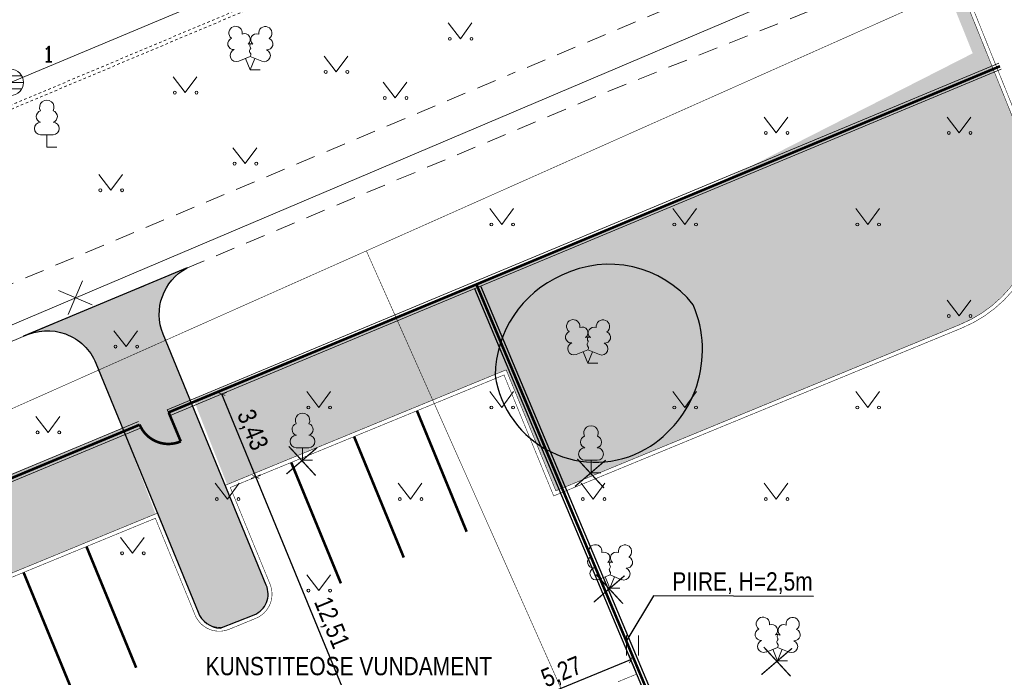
# Model space of a CAD drawing. Header units: metres. Extents: x 685671 to 686635, y 6588408 to 6589199.
# Tile 17 of 34: x 685902 to 685940, y 6588800 to 6588825. Entities that reach past the tile are written whole.
import ezdxf
from ezdxf.enums import TextEntityAlignment as Align

# ---------------------------------------------------------------- set-up
doc = ezdxf.new("R2010")
doc.units = ezdxf.units.M
for name, pattern in [('Kohtla-Järve PPA ühishoone G20$0$AAREKIVI', [0.02001, 0.01, -1e-05, 0.01]), ('Kohtla-Järve PPA ühishoone G20$0$ASFBET', [2.5, 1.5, -1]), ('Kohtla-Järve PPA ühishoone G20$0$KATASTRIPIIR', [7, 4, -1, 1, -1])]:
    doc.linetypes.add(name, pattern=pattern)
for name, color, linetype in [('CON_dendro_III', 76, 'Continuous'), ('CON_haljasala', 81, 'Continuous'), ('CON_kõnnitee', 51, 'Continuous'), ('CON_parkimine', 7, 'Continuous'), ('CON_piirdeaed', 92, 'Continuous'), ('CON_sõidutee_äärekivi_8cm', 1, 'Continuous')]:
    doc.layers.add(name, color=color, linetype=linetype)
for name, color, linetype, lineweight in [('CON_PIIRE', 94, 'FENCELINE2', 0), ('Kohtla-Järve PPA ühishoone G20$0$HALJASTUS', 250, 'Continuous', 13), ('Kohtla-Järve PPA ühishoone G20$0$PIIR', 224, 'Continuous', 13), ('Kohtla-Järve PPA ühishoone G20$0$PUU', 250, 'Continuous', 13), ('Kohtla-Järve PPA ühishoone G20$0$SKKAEV', 250, 'Continuous', 13), ('Kohtla-Järve PPA ühishoone G20$0$SKTRASS', 250, 'Continuous', 13), ('Kohtla-Järve PPA ühishoone G20$0$TEE', 250, 'Continuous', 13), ('Kohtla-Järve PPA ühishoone G20$0$TORUNR', 250, 'Continuous', 13), ('Kohtla-Järve PPA ühishoone G20$0$TTRASS', 250, 'Continuous', 13)]:
    doc.layers.add(name, color=color, linetype=linetype, lineweight=lineweight)
doc.styles.add('Kohtla-Järve PPA ühishoone G20$0$romanc', font='romanc.shx')
doc.styles.add('Kohtla-Järve PPA ühishoone G20$0$romans', font='romans.shx')
doc.linetypes.add('FENCELINE2', pattern='A,6.35,-2.54,[132,ltypeshp.shx,S=2.54,R=0,X=-2.54,Y=0],-2.54,25.4', length=36.83)
doc.linetypes.add('Kohtla-Järve PPA ühishoone G20$0$-2T-', pattern='A,10,-1.5,["2T",Kohtla-Järve PPA ühishoone G20$0$romans,S=1.4,R=0,X=-1.4,Y=-0.7],-1.5,10,-3', length=26)
doc.linetypes.add('Kohtla-Järve PPA ühishoone G20$0$-SK-', pattern='A,10,-1.5,["SK",Kohtla-Järve PPA ühishoone G20$0$romans,S=1.4,R=0,X=-1.4,Y=-0.7],-1.5,10,-3', length=26)
doc.dimstyles.new('ISO-25', dxfattribs={"dimtxt": 2.5, "dimasz": 2.5, "dimexe": 1.25, "dimexo": 0.625, "dimtad": 1, "dimtxsty": 'Standard', "dimcen": 2.5, "dimadec": 0, "dimazin": 0, "dimtfac": 1, "dimtmove": 0, "dimatfit": 3, "dimfxl": 1, "dimarcsym": 0})
pattern_1 = [(37.5, (0, 0), (-0.01600031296, 0.48941323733), [0, -0.38608, 0, -0.4318, 0, -0.41275]), (7.5, (0, 0), (0.44952328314, 0.71682510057), [0, -0.20828, 0, -0.34798, 0, -0.13335]), (327.5, (-0.3124, 0), (0.790992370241, 0.001437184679), [0, -0.127, 0, -0.4572, 0, -0.5969]), (317.5, (-0.3124, 0), (0.76355645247, 0.22292932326), [0, -0.0635, 0, -0.29972, 0, -0.3429])]

# ---------------------------------------------------------------- blocks, each defined once
blk = doc.blocks.new('Kohtla-Järve PPA ühishoone G20$0$LEHTP2')
at = {"layer": 'Kohtla-Järve PPA ühishoone G20$0$PUU', "linetype": 'Continuous'}
for p, q in [((-0.88, 0.67), (0.01, 1.02)), ((0, 0), (-0.35, 0.88)), ((0, 0), (0.36, 0.88)), ((0.01, 1.02), (0.89, 0.66)), ((0.76, 0), (0, 0))]:
    blk.add_line(p, q, dxfattribs=at)
at = {"layer": 'Kohtla-Järve PPA ühishoone G20$0$PUU', "linetype": 'Continuous', "flags": 128}
blk.add_lwpolyline([(0.01, 2.01), (-0.03, 1.86), (-0.03, 1.82), (-0.01, 1.76), (0.03, 1.69), (0.04, 1.65), (0.01, 1.58), (-0.04, 1.48), (-0.05, 1.43), (-0.04, 1.4), (-0.02, 1.34), (0.05, 1.22), (0.06, 1.18), (0.05, 1.14), (0.02, 1.07), (0.01, 1.02)], dxfattribs=at)
at = {"layer": 'Kohtla-Järve PPA ühishoone G20$0$PUU', "linetype": 'Continuous'}
for centre, radius, start, end in [((-1.114, 2.828), 0.512, 111.50269, 232.51731), ((-1.114, 2.828), 0.512, 350.48556, 111.50017), ((1.158, 2.811), 0.512, 67.6168, 188.63142), ((1.158, 2.811), 0.512, 306.59966, 67.61428), ((-1.262, 2.005), 0.448, 111.43041, 274.49868), ((-0.445, 2.327), 0.448, 308.50412, 111.57247), ((0.481, 2.318), 0.45, 67.7016, 230.51262), ((1.293, 1.986), 0.448, 264.6183, 67.68657), ((-1.053, 1.117), 0.475, 111.50143, 291.50036), ((0.008, 1.535), 0.475, 66.76552, 111.50149), ((1.07, 1.101), 0.475, 247.61661, 67.61554)]:
    blk.add_arc(centre, radius, start, end, dxfattribs=at)
blk = doc.blocks.new('Kohtla-Järve PPA ühishoone G20$0$LEHTP1')
at = {"layer": 'Kohtla-Järve PPA ühishoone G20$0$PUU', "linetype": 'Continuous'}
for p, q in [((0.48, 0.95), (-0.48, 0.95)), ((0, 0), (0, 0.95)), ((0.76, 0), (0, 0))]:
    blk.add_line(p, q, dxfattribs=at)
for centre, radius, start, end in [((0, 3.04), 0.554, 332.5799, 207.4201), ((-0.34, 2.345), 0.465, 109.02174, 253.14154), ((0.34, 2.345), 0.465, 286.85082, 70.98591), ((-0.475, 1.425), 0.475, 90.0016, 269.3953), ((0.475, 1.425), 0.475, 270.6047, 89.9984)]:
    blk.add_arc(centre, radius, start, end, dxfattribs=at)
blk = doc.blocks.new('Kohtla-Järve PPA ühishoone G20$0$MURU')
at = {"color": 0, "linetype": 'Continuous'}
for p, q in [((-0.927, 1.213), (0, 0)), ((0, 0), (0.891, 1.213))]:
    blk.add_line(p, q, dxfattribs=at)
for centre in [(-0.802, 0), (0.856, 0)]:
    blk.add_ellipse(centre, major_axis=(0.0778, 0.0778), ratio=1, start_param=5.497787, end_param=11.780972, dxfattribs=at)
blk = doc.blocks.new('Kohtla-Järve PPA ühishoone G20$0$EITOOT')
at = {"color": 0, "linetype": 'Continuous'}
for p, q in [((-0.99, 0.99), (0.99, -0.99)), ((-0.99, -0.99), (0.99, 0.99))]:
    blk.add_line(p, q, dxfattribs=at)
blk = doc.blocks.new('Kohtla-Järve PPA ühishoone G20$0$REKAEV')
at = {"layer": 'Kohtla-Järve PPA ühishoone G20$0$SKKAEV', "linetype": 'Continuous'}
for p, q in [((0.86, 0.5), (-0.86, 0.5)), ((-1, 0), (1, 0)), ((0.86, -0.5), (-0.86, -0.5))]:
    blk.add_line(p, q, dxfattribs=at)
blk.add_circle((0, 0), 1, dxfattribs=at)
blk = doc.blocks.new('Kohtla-Järve PPA ühishoone G20$0$HEIN')
at = {"color": 0, "linetype": 'Continuous'}
for p, q in [((-0.455, 0.761), (-0.455, -0.761)), ((0.455, 0.761), (0.455, -0.761))]:
    blk.add_line(p, q, dxfattribs=at)
blk = doc.blocks.new('Kohtla-Järve PPA ühishoone G20')
at = {"layer": 'Kohtla-Järve PPA ühishoone G20$0$PIIR', "color": 1, "linetype": 'Kohtla-Järve PPA ühishoone G20$0$KATASTRIPIIR', "ltscale": 0.5, "const_width": 0.02, "flags": 128}
for points in [[(685716.77, 6588778.03), (685738.6, 6588745.29), (685802.47, 6588772.1), (685804.91, 6588767.09), (685835.53, 6588780.71), (685915.31, 6588816.21), (685960.71, 6588836.42), (686035.3, 6588866.66), (686082.42, 6588884.69), (686148.48, 6588896.21), (686183.88, 6588895.46), (686240.01, 6588901.9), (686274.8, 6588910.49), (686271.24, 6588941.96), (686238.78, 6588948.4), (686130.81, 6588924.43), (686104.96, 6588925.39), (686039.54, 6588902.75), (686019.81, 6588895.45), (686016.25, 6588904.34), (686012.28, 6588908.21), (686004.31, 6588910.86), (685980.69, 6588900.73), (685976.21, 6588892.56), (685976.32, 6588887.19), (685977.59, 6588884.03), (685959.72, 6588876.63), (685889.56, 6588848.2), (685814.52, 6588817.68), (685790.98, 6588808.16), (685716.77, 6588778.03)], [(685716.77, 6588778.03), (685738.6, 6588745.29), (685802.47, 6588772.1), (685804.91, 6588767.09), (685835.53, 6588780.71), (685915.31, 6588816.21), (685960.71, 6588836.42), (686035.3, 6588866.66), (686082.42, 6588884.69), (686148.48, 6588896.21), (686183.88, 6588895.46), (686240.01, 6588901.9), (686274.8, 6588910.49), (686271.24, 6588941.96), (686238.78, 6588948.4), (686130.81, 6588924.43), (686104.96, 6588925.39), (686039.54, 6588902.75), (686019.81, 6588895.45), (686016.25, 6588904.34), (686012.28, 6588908.21), (686004.31, 6588910.86), (685980.69, 6588900.73), (685976.21, 6588892.56), (685976.32, 6588887.19), (685977.59, 6588884.03), (685959.72, 6588876.63), (685889.56, 6588848.2), (685814.52, 6588817.68), (685790.98, 6588808.16), (685716.77, 6588778.03)], [(685915.31, 6588816.21), (685942.42, 6588755.28), (685873.59, 6588724.65), (685883.45, 6588706.73), (685902.46, 6588674.01), (686010.65, 6588734.9), (685998.24, 6588760.11), (685960.71, 6588836.42), (685915.31, 6588816.21)], [(685835.53, 6588780.71), (685867.66, 6588721.37), (685873.59, 6588724.65), (685942.42, 6588755.28), (685915.31, 6588816.21), (685835.53, 6588780.71)]]:
    blk.add_lwpolyline(points, dxfattribs=at)
at = {"layer": 'Kohtla-Järve PPA ühishoone G20$0$SKTRASS', "linetype": 'Kohtla-Järve PPA ühishoone G20$0$-SK-', "ltscale": 0.5}
blk.add_line((685901.695, 6588822.654), (685947.079, 6588841.675), dxfattribs=at)
at = {"layer": 'Kohtla-Järve PPA ühishoone G20$0$TEE', "linetype": 'Kohtla-Järve PPA ühishoone G20$0$ASFBET', "ltscale": 0.5, "flags": 128}
for points in [[(685932.899, 6588835.826), (685933.712, 6588834.96), (685935.966, 6588833.43), (685936.903, 6588829.708), (685921.005, 6588823.038)], [(685899.185, 6588811.68), (685924.645, 6588822.342), (685938.015, 6588827.673)], [(685879.98, 6588812.505), (685879.841, 6588811.908), (685879.534, 6588806.77), (685898.3, 6588813.511), (685921.005, 6588823.038)]]:
    blk.add_lwpolyline(points, dxfattribs=at)
at = {"layer": 'Kohtla-Järve PPA ühishoone G20$0$TEE', "linetype": 'Kohtla-Järve PPA ühishoone G20$0$AAREKIVI', "ltscale": 0.5, "flags": 128}
for points in [[(685918.901, 6588829.02), (685901.921, 6588821.87), (685897.485, 6588819.965), (685885.545, 6588814.902), (685879.952, 6588812.625), (685878.172, 6588811.879)], [(685918.959, 6588828.882), (685901.98, 6588821.732), (685897.544, 6588819.827), (685885.603, 6588814.763), (685880.009, 6588812.486), (685878.23, 6588811.741)]]:
    blk.add_lwpolyline(points, dxfattribs=at)
at = {"layer": 'Kohtla-Järve PPA ühishoone G20$0$TTRASS', "linetype": 'Kohtla-Järve PPA ühishoone G20$0$-2T-', "ltscale": 0.5, "flags": 128}
blk.add_lwpolyline([(685810.826, 6588774.847), (685824.489, 6588780.596), (685832.525, 6588783.976), (685887.989, 6588807.55), (685964.961, 6588840.212), (685971.623, 6588842.947)], dxfattribs=at)
at = {"layer": 'Kohtla-Järve PPA ühishoone G20$0$HALJASTUS', "linetype": 'Continuous', "xscale": 0.5, "yscale": 0.5, "zscale": 0.5}
for p in [(685918.905, 6588824.32), (685914.154, 6588823.053), (685908.384, 6588822.261), (685916.416, 6588822.057), (685910.67, 6588819.546), (685905.534, 6588818.528), (685906.115, 6588812.551), (685903.133, 6588809.271), (685906.364, 6588804.648)]:
    blk.add_blockref('Kohtla-Järve PPA ühishoone G20$0$MURU', p, dxfattribs=at)
at = {"layer": 'Kohtla-Järve PPA ühishoone G20$0$HALJASTUS', "xscale": 0.5, "yscale": 0.5, "zscale": 0.5}
for name, p in [('Kohtla-Järve PPA ühishoone G20$0$MURU', (685930.992, 6588820.721)), ('Kohtla-Järve PPA ühishoone G20$0$MURU', (685937.992, 6588820.721)), ('Kohtla-Järve PPA ühishoone G20$0$MURU', (685920.492, 6588817.221)), ('Kohtla-Järve PPA ühishoone G20$0$MURU', (685927.492, 6588817.221)), ('Kohtla-Järve PPA ühishoone G20$0$MURU', (685934.492, 6588817.221)), ('Kohtla-Järve PPA ühishoone G20$0$MURU', (685937.992, 6588813.721)), ('Kohtla-Järve PPA ühishoone G20$0$MURU', (685913.492, 6588810.221)), ('Kohtla-Järve PPA ühishoone G20$0$MURU', (685920.492, 6588810.221)), ('Kohtla-Järve PPA ühishoone G20$0$MURU', (685927.492, 6588810.221)), ('Kohtla-Järve PPA ühishoone G20$0$MURU', (685934.492, 6588810.221)), ('Kohtla-Järve PPA ühishoone G20$0$MURU', (685909.992, 6588806.721)), ('Kohtla-Järve PPA ühishoone G20$0$MURU', (685916.992, 6588806.721)), ('Kohtla-Järve PPA ühishoone G20$0$MURU', (685923.992, 6588806.721)), ('Kohtla-Järve PPA ühishoone G20$0$MURU', (685930.992, 6588806.721)), ('Kohtla-Järve PPA ühishoone G20$0$MURU', (685913.492, 6588803.221)), ('Kohtla-Järve PPA ühishoone G20$0$HEIN', (685925.487, 6588801.117))]:
    blk.add_blockref(name, p, dxfattribs=at)
at = {"layer": 'Kohtla-Järve PPA ühishoone G20$0$PUU', "ltscale": 0.5, "xscale": 0.5, "yscale": 0.5, "zscale": 0.5}
for name, p in [('Kohtla-Järve PPA ühishoone G20$0$LEHTP2', (685910.865, 6588823.129)), ('Kohtla-Järve PPA ühishoone G20$0$LEHTP1', (685903.085, 6588820.177)), ('Kohtla-Järve PPA ühishoone G20$0$LEHTP2', (685923.78, 6588811.912)), ('Kohtla-Järve PPA ühishoone G20$0$LEHTP1', (685912.869, 6588808.209)), ('Kohtla-Järve PPA ühishoone G20$0$LEHTP1', (685923.905, 6588807.729)), ('Kohtla-Järve PPA ühishoone G20$0$LEHTP2', (685924.625, 6588803.308)), ('Kohtla-Järve PPA ühishoone G20$0$LEHTP2', (685931.038, 6588800.535))]:
    blk.add_blockref(name, p, dxfattribs=at)
at = {"layer": 'Kohtla-Järve PPA ühishoone G20$0$SKKAEV', "linetype": 'Continuous', "xscale": 0.5, "yscale": 0.5, "zscale": 0.5}
blk.add_blockref('Kohtla-Järve PPA ühishoone G20$0$REKAEV', (685901.695, 6588822.654), dxfattribs=at)
at = {"layer": 'Kohtla-Järve PPA ühishoone G20$0$TTRASS', "ltscale": 0.5, "xscale": 0.5, "yscale": 0.5, "zscale": 0.5, "rotation": 21.68844340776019}
blk.add_blockref('Kohtla-Järve PPA ühishoone G20$0$EITOOT', (685904.176, 6588814.419), dxfattribs=at)
at = {"layer": 'Kohtla-Järve PPA ühishoone G20$0$TORUNR', "style": 'Kohtla-Järve PPA ühishoone G20$0$romanc'}
blk.add_text('1', height=0.6, dxfattribs=at).set_placement((685903.15, 6588823.735), align=Align.MIDDLE_CENTER)
blk = doc.blocks.new('_ArchTick')
at = {"color": 0, "linetype": 'ByBlock', "const_width": 0.15}
blk.add_lwpolyline([(-0.5, -0.5), (0.5, 0.5)], dxfattribs=at)
blk = doc.blocks.new('*D37')
at = {"color": 0, "lineweight": -2, "transparency": 16777216}
for p, q in [((685925.618, 6588800.121), (685925.355, 6588800.766)), ((685920.555, 6588798.591), (685925.43, 6588800.581)), ((685920.743, 6588798.131), (685920.48, 6588798.776))]:
    blk.add_line(p, q, dxfattribs=at)
at = {"layer": 'Defpoints', "color": 0, "transparency": 16777216}
for p in [(685925.43, 6588800.581), (685925.656, 6588800.029), (685920.781, 6588798.039)]:
    blk.add_point(p, dxfattribs=at)
at = {"color": 0, "lineweight": -2, "transparency": 16777216, "xscale": 0.2, "yscale": 0.2, "zscale": 0.2}
for p, rotation in [((685925.43, 6588800.581), 22.20699885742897), ((685920.555, 6588798.591), 202.2069988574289)]:
    blk.add_blockref('_ArchTick', p, dxfattribs=dict(at, rotation=rotation))
at = {"color": 0, "transparency": 16777216, "insert": (685922.796, 6588800.067), "char_height": 0.7, "attachment_point": 5, "rotation": 22.207}
blk.add_mtext('{\\fSwis721 Cn BT|b0|i0|c0|p34;5,27}', dxfattribs=at)
blk = doc.blocks.new('*D39')
at = {"color": 0, "lineweight": -2, "transparency": 16777216}
for p, q in [((685915.837, 6588795.994), (685911.083, 6588807.565)), ((685911.176, 6588807.603), (685911.268, 6588807.641)), ((685915.93, 6588796.032), (685916.022, 6588796.07))]:
    blk.add_line(p, q, dxfattribs=at)
at = {"layer": 'Defpoints', "color": 0, "transparency": 16777216}
for p in [(685911.083, 6588807.565), (685911.083, 6588807.565), (685915.837, 6588795.994)]:
    blk.add_point(p, dxfattribs=at)
at = {"color": 0, "lineweight": -2, "transparency": 16777216, "xscale": 0.2, "yscale": 0.2, "zscale": 0.2}
for p, rotation in [((685911.083, 6588807.565), 112.3355762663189), ((685915.837, 6588795.994), 292.3355762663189)]:
    blk.add_blockref('_ArchTick', p, dxfattribs=dict(at, rotation=rotation))
at = {"color": 0, "transparency": 16777216, "insert": (685913.941, 6588801.977), "char_height": 0.7, "attachment_point": 5, "rotation": 292.3356}
blk.add_mtext('{\\fSwis721 Cn BT|b0|i0|c0|p34;12,51}', dxfattribs=at)
blk = doc.blocks.new('*D40')
at = {"color": 0, "lineweight": -2, "transparency": 16777216}
for p, q in [((685911.083, 6588807.565), (685909.78, 6588810.736)), ((685909.858, 6588810.768), (685909.965, 6588810.812)), ((685910.991, 6588807.527), (685910.898, 6588807.489))]:
    blk.add_line(p, q, dxfattribs=at)
at = {"layer": 'Defpoints', "color": 0, "transparency": 16777216}
for p in [(685909.765, 6588810.73), (685909.78, 6588810.736), (685911.083, 6588807.565)]:
    blk.add_point(p, dxfattribs=at)
at = {"color": 0, "lineweight": -2, "transparency": 16777216, "xscale": 0.2, "yscale": 0.2, "zscale": 0.2}
for p, rotation in [((685909.78, 6588810.736), 112.3355762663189), ((685911.083, 6588807.565), 292.3355762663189)]:
    blk.add_blockref('_ArchTick', p, dxfattribs=dict(at, rotation=rotation))
at = {"color": 0, "transparency": 16777216, "insert": (685910.912, 6588809.348), "char_height": 0.7, "attachment_point": 5, "rotation": 292.3356}
blk.add_mtext('{\\fSwis721 Cn BT|b0|i0|c0|p34;3,43}', dxfattribs=at)

msp = doc.modelspace()

# ---------------------------------------------------------------- hatches: boundary and pattern name
at = {"layer": 'CON_haljasala', "true_color": 0x939598}
h = msp.add_hatch(dxfattribs=at)
h.set_pattern_fill('AR-SAND', color=252, scale=0.01)
h.set_pattern_definition(pattern_1)
edge = h.paths.add_edge_path()
edge.add_line((685908.699, 6588810.526), (685909.983, 6588807.275))
edge.add_line((685909.983, 6588807.275), (685920.656, 6588811.663))
edge.add_line((685920.656, 6588811.663), (685922.557, 6588807.036))
edge.add_line((685922.557, 6588807.036), (685922.811, 6588807.143))
edge.add_line((685922.811, 6588807.143), (685928.996, 6588809.685))
edge.add_line((685928.996, 6588809.685), (685938.031, 6588813.398))
edge.add_arc((685936.075, 6588817.932), 4.938, 293.3416, 380.9608)
edge.add_line((685940.686, 6588819.699), (685938.969, 6588823.96))
edge.add_line((685938.969, 6588823.96), (685937.545, 6588827.486))
edge.add_line((685937.545, 6588827.486), (685937.087, 6588827.294))
edge.add_line((685937.087, 6588827.294), (685938.507, 6588823.765))
edge.add_line((685938.507, 6588823.765), (685927.852, 6588818.343))
edge.add_line((685927.852, 6588818.343), (685908.699, 6588810.526))
h = msp.add_hatch(dxfattribs=at)
h.set_pattern_fill('AR-SAND', color=252, scale=0.01)
h.set_pattern_definition(pattern_1)
edge = h.paths.add_edge_path()
edge.add_line((685889.241, 6588793.347), (685887.34, 6588797.971))
edge.add_line((685887.34, 6588797.971), (685907.245, 6588806.152))
edge.add_line((685907.245, 6588806.152), (685905.982, 6588809.441))
edge.add_line((685905.982, 6588809.441), (685891.799, 6588803.581))
edge.add_line((685891.799, 6588803.581), (685885.359, 6588800.792))
edge.add_line((685885.359, 6588800.792), (685880.643, 6588800.784))
edge.add_line((685880.643, 6588800.784), (685882.564, 6588796.008))
edge.add_arc((685887.068, 6588797.649), 4.794, 200.0097, 291.9616)
edge.add_line((685888.86, 6588793.203), (685889.241, 6588793.347))
at = {"layer": 'CON_kõnnitee', "true_color": 0xc7c8ca}
h = msp.add_hatch(color=9, dxfattribs=at)
h.dxf.hatch_style = 1
edge = h.paths.add_edge_path()
edge.add_arc((685909.771, 6588802.737), 0.959, 200.5728, 266.7092)
edge.add_line((685909.716, 6588801.78), (685911.023, 6588802.298))
edge.add_arc((685910.7, 6588803.085), 0.85, 292.3024, 383.6607)
edge.add_line((685911.479, 6588803.426), (685907.535, 6588813.023))
edge.add_arc((685909.4, 6588813.783), 2.014, 118.0057, 202.1861, ccw=False)
edge.add_line((685908.454, 6588815.562), (685902.199, 6588812.943))
edge.add_arc((685903.105, 6588811.148), 2.01, 22.4628, 116.7828, ccw=False)
edge.add_line((685904.962, 6588811.916), (685908.873, 6588802.4))

# ---------------------------------------------------------------- linework, layer by layer
for points in [[(685908.454, 6588815.562), (685902.199, 6588812.943)], [(685911.479, 6588803.426), (685907.535, 6588813.023)], [(685904.962, 6588811.916), (685908.873, 6588802.4)], [(685932.417, 6588803), (685926.295, 6588803.021), (685925.272, 6588801.323)], [(685909.716, 6588801.78), (685911.023, 6588802.298)]]:
    msp.add_lwpolyline(points)
for points in [[(685907.535, 6588813.023, -0.384767), (685908.454, 6588815.562)], [(685902.199, 6588812.943, -0.436474), (685904.962, 6588811.916)], [(685911.023, 6588802.298, 0.421174), (685911.479, 6588803.426)], [(685908.873, 6588802.4, 0.296861), (685909.716, 6588801.78)]]:
    msp.add_lwpolyline(points, format="xyb")
at = {"const_width": 0.05}
for points in [[(685913.429, 6588808.69), (685912.253, 6588807.68)], [(685912.343, 6588808.735), (685913.369, 6588807.62)], [(685924.465, 6588808.21), (685923.289, 6588807.2)], [(685923.379, 6588808.255), (685924.405, 6588807.14)], [(685925.185, 6588803.789), (685924.009, 6588802.779)], [(685924.099, 6588803.834), (685925.125, 6588802.719)], [(685931.598, 6588801.016), (685930.422, 6588800.006)], [(685930.512, 6588801.061), (685931.538, 6588799.946)]]:
    msp.add_lwpolyline(points, dxfattribs=at)
at = {"layer": 'CON_dendro_III', "flags": 128}
msp.add_lwpolyline([(685920.239, 6588811.447, 0.528134), (685926, 6588808.636, 0.377245), (685927.812, 6588814.153, 0.351831), (685922.787, 6588815.278, 0.296242)], format="xyb", close=True, dxfattribs=at)
at = {"layer": 'CON_parkimine', "const_width": 0.1}
for points in [[(685919.146, 6588805.472), (685917.245, 6588810.097)], [(685916.741, 6588804.484), (685914.84, 6588809.109)], [(685916.741, 6588804.484), (685914.84, 6588809.109)], [(685914.336, 6588803.496), (685912.435, 6588808.121)], [(685914.336, 6588803.496), (685912.435, 6588808.121)], [(685906.504, 6588800.271), (685904.604, 6588804.896)], [(685906.504, 6588800.271), (685904.604, 6588804.896)], [(685904.099, 6588799.283), (685902.199, 6588803.908)], [(685904.099, 6588799.283), (685902.199, 6588803.908)]]:
    msp.add_lwpolyline(points, dxfattribs=at)
at = {"layer": 'CON_piirdeaed', "color": 251, "linetype": 'FENCELINE2', "ltscale": 0.2, "true_color": 0x636466, "const_width": 0.1}
for points in [[(685919.521, 6588814.929), (685939.551, 6588823.271)], [(685907.746, 6588810.036), (685919.521, 6588814.929)], [(685927.543, 6588795.844), (685919.521, 6588814.929)], [(685907.746, 6588810.036), (685908.209, 6588808.925)], [(685881.131, 6588798.939), (685906.638, 6588809.563)]]:
    msp.add_lwpolyline(points, dxfattribs=at)
at = {"layer": 'CON_piirdeaed', "color": 18, "ltscale": 0.2, "true_color": 0x000000}
for points in [[(685927.435, 6588795.801), (685919.454, 6588814.765)], [(685927.665, 6588795.898), (685919.684, 6588814.861)]]:
    msp.add_lwpolyline(points, dxfattribs=at)
at = {"layer": 'CON_piirdeaed', "color": 251, "linetype": 'FENCELINE2', "ltscale": 0.2, "true_color": 0x636466, "const_width": 0.1}
msp.add_lwpolyline([(685906.635, 6588809.568, 0.419636), (685908.209, 6588808.925)], format="xyb", dxfattribs=at)
at = {"layer": 'CON_PIIRE', "color": 18, "linetype": 'ByBlock', "true_color": 0x000000}
for points in [[(685939.502, 6588823.386), (685907.692, 6588810.137), (685907.798, 6588809.911)], [(685939.6, 6588823.157), (685907.798, 6588809.911)], [(685906.595, 6588809.681), (685881.078, 6588799.052)], [(685906.692, 6588809.45), (685881.178, 6588798.823)]]:
    msp.add_lwpolyline(points, dxfattribs=at)
at = {"layer": 'CON_sõidutee_äärekivi_8cm', "color": 18, "true_color": 0x000000}
msp.add_lwpolyline([(685926.396, 6588832.664, 0.02, 0.02, -0.43463), (685937.313, 6588828.462, 0.02, 0.02, 0), (685940.825, 6588819.755, 0.02, 0.02, -0.412309), (685938.088, 6588813.26, 0.02, 0.02, 0), (685929.053, 6588809.547, 0.02, 0.02, 0), (685922.475, 6588806.84, 0.02, 0.02, 0), (685920.575, 6588811.465, 0.02, 0.02, 0), (685910.105, 6588807.163, 0.02, 0.02, 0), (685911.625, 6588803.465, 0.02, 0.02, -0.414467), (685911.079, 6588802.159, 0.02, 0.02, 0), (685910.062, 6588801.742, 0.02, 0.02, -0.41396), (685908.757, 6588802.287, 0.02, 0.02, 0), (685907.237, 6588805.986, 0.02, 0.02, 0), (685887.536, 6588797.89, 0.02, 0.02, 0), (685889.437, 6588793.265, 0.02, 0.02, 0), (685889.128, 6588793.139, 0.02, 0.02, -0.42561), (685882.396, 6588795.891, 0.02, 0.02, 0), (685878.208, 6588806.6, 0.02, 0.02, -0.410618), (685880.987, 6588813.055, 0, 0, 0)], format="xyseb", dxfattribs=at)
at = {"layer": 'CON_sõidutee_äärekivi_8cm', "color": 18, "true_color": 0x000000, "const_width": 0.02}
msp.add_lwpolyline([(685926.461, 6588832.529, -0.43463), (685937.174, 6588828.406), (685940.686, 6588819.699, -0.412309), (685938.031, 6588813.398), (685928.996, 6588809.686), (685922.557, 6588807.036), (685920.657, 6588811.661), (685909.909, 6588807.245), (685911.486, 6588803.408, -0.414467), (685911.023, 6588802.298), (685910.005, 6588801.881, -0.41396), (685908.896, 6588802.344), (685907.319, 6588806.182), (685887.34, 6588797.971), (685889.241, 6588793.347), (685889.069, 6588793.277, -0.425707), (685882.535, 6588795.946), (685878.348, 6588806.654, -0.410618), (685881.043, 6588812.916, -0.410618)], format="xyb", dxfattribs=at)
msp.add_lwpolyline([(685925.656, 6588800.029), (685924.94, 6588799.735)], dxfattribs=at)

# ---------------------------------------------------------------- block references
at = {"color": 251, "true_color": 0x636466}
msp.add_blockref('Kohtla-Järve PPA ühishoone G20', (0, 0), dxfattribs=at)

# ---------------------------------------------------------------- texts
at = {"char_height": 0.7, "attachment_point": 1}
for s, insert in [('{\\fSwis721 Cn BT|b0|i0|c0|p34;PIIRE, H=2,5m}', (685927.013, 6588803.922)), ('{\\fSwis721 Cn BT|b0|i0|c0|p34;KUNSTITEOSE VUNDAMENT}', (685909.162, 6588800.683))]:
    msp.add_mtext_dynamic_manual_height_columns(s, width=10.52961, gutter_width=12.5, heights=[0], dxfattribs=dict(at, insert=insert))

# ---------------------------------------------------------------- dimensions: what is measured, and where the dimension line sits
dim = msp.add_linear_dim(base=(685909.78, 6588810.736), p1=(685911.083, 6588807.565), p2=(685909.765, 6588810.73), angle=292.3356, text='{\\fSwis721 Cn BT|b0|i0|c0|p34;<>}', dimstyle='ISO-25', override={"dimtxt": 0.7, "dimasz": 0.2, "dimexe": 0.2, "dimexo": 0.1, "dimgap": 0.1, "dimblk1": 'ArchTick', "dimblk2": 'ArchTick', "dimsah": 1})
dim.commit()
dim.dimension.update_dxf_attribs({"geometry": '*D40', "text_midpoint": (685910.912, 6588809.348)})
for p1, p2, distance, picture, middle in [((685915.837, 6588795.994), (685911.083, 6588807.565), 0, '*D39', (685913.941, 6588801.977)), ((685920.781, 6588798.039), (685925.656, 6588800.029), 0.597, '*D37', (685922.796, 6588800.067))]:
    dim = msp.add_aligned_dim(p1=p1, p2=p2, distance=distance, text='{\\fSwis721 Cn BT|b0|i0|c0|p34;<>}', dimstyle='ISO-25', override={"dimtxt": 0.7, "dimasz": 0.2, "dimexe": 0.2, "dimexo": 0.1, "dimgap": 0.1, "dimblk1": 'ArchTick', "dimblk2": 'ArchTick', "dimsah": 1})
    dim.commit()
    dim.dimension.update_dxf_attribs({"geometry": picture, "text_midpoint": middle})

doc.saveas('drawing.dxf')
